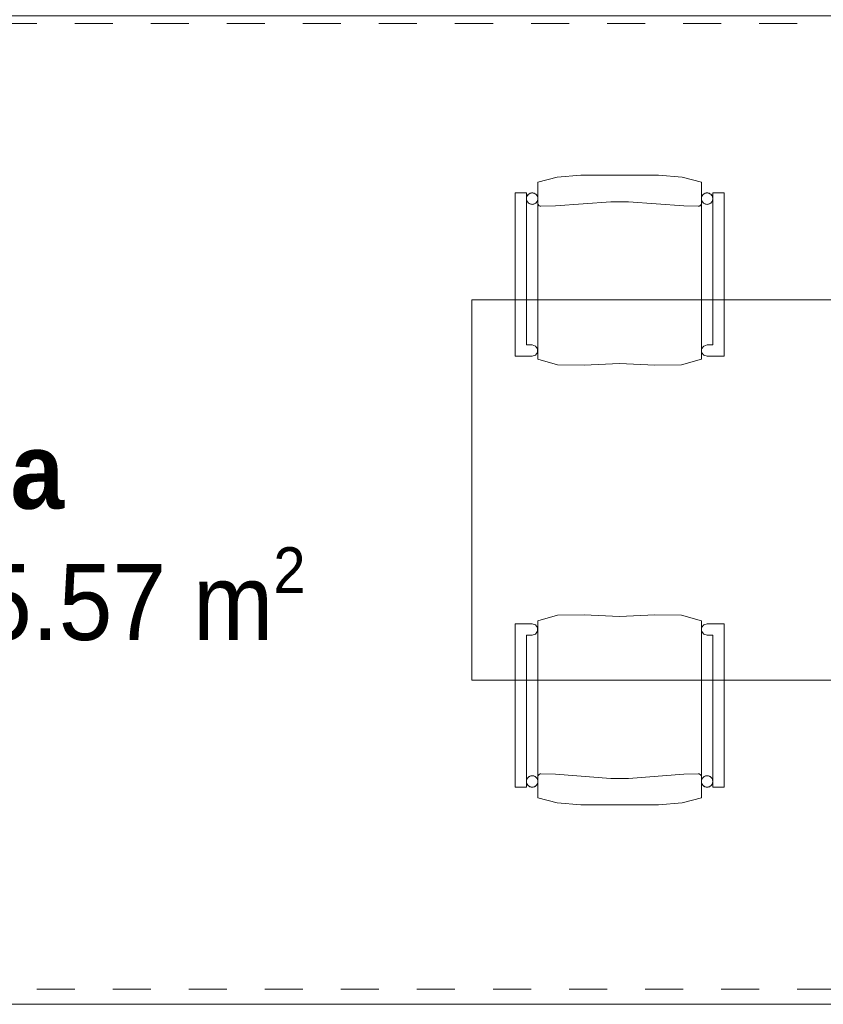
# Model space of a CAD drawing. Header units: metres. Extents: x -7.1 to 26.5, y -14.7 to 18.1.
# Tile 108 of 109: x 18.4 to 20.5, y -6.7 to -4.1. Entities that reach past the tile are written whole.
import ezdxf

# ---------------------------------------------------------------- set-up
doc = ezdxf.new("R2010")
doc.units = ezdxf.units.M
doc.linetypes.add('AUSGEZOGEN', pattern=[0])
doc.linetypes.add('STRICHLINIE_S4', pattern=[0.0055, 0.0035, -0.001, 0, -0.001])
for name, color, linetype in [('XR$1$030 Bodenaufbauten', 7, 'AUSGEZOGEN'), ('XR$1$065 Möbel Einrichtung', 7, 'AUSGEZOGEN'), ('XR$1$080 Raumdefinitionen Kontur', 7, 'AUSGEZOGEN'), ('XR$2$080 Raumdefinitionen Text_1', 7, 'AUSGEZOGEN'), ('XR$3$035 Decken', 7, 'AUSGEZOGEN')]:
    doc.layers.add(name, color=color, linetype=linetype)
doc.styles.add('ARIAL', font='arial.ttf')

msp = doc.modelspace()

# ---------------------------------------------------------------- linework, layer by layer
at = {"layer": 'XR$1$030 Bodenaufbauten', "color": 7, "linetype": 'AUSGEZOGEN', "lineweight": 18, "transparency": 33554687}
msp.add_lwpolyline([(1.9518, -6.6565), (22.9518, -6.6565), (22.9518, -3.8565), (1.9518, -3.8565), (1.9518, -6.6565)], close=True, dxfattribs=at)
at = {"layer": 'XR$1$065 Möbel Einrichtung', "color": 8, "linetype": 'AUSGEZOGEN', "lineweight": 13, "transparency": 33554687}
for p, q in [((19.8829, -4.4759), (19.8202, -4.481)), ((19.9849, -4.4759), (19.8829, -4.4759)), ((20.0869, -4.4759), (19.9849, -4.4759)), ((20.1496, -4.481), (20.0869, -4.4759)), ((19.8202, -4.481), (19.7699, -4.4936)), ((19.7699, -4.4936), (19.7699, -4.9594)), ((20.1999, -4.4936), (20.1496, -4.481)), ((20.1999, -4.9594), (20.1999, -4.4936)), ((19.7399, -4.5222), (19.7099, -4.5222)), ((19.7099, -4.5222), (19.7099, -4.9515)), ((19.7399, -4.922), (19.7399, -4.5222)), ((20.2599, -4.5222), (20.2299, -4.5222)), ((20.2299, -4.5222), (20.2299, -4.922)), ((20.2599, -4.9515), (20.2599, -4.5222)), ((19.7701, -4.5513), (19.7699, -4.5499)), ((19.7706, -4.5526), (19.7701, -4.5513)), ((19.7713, -4.5538), (19.7706, -4.5526)), ((19.7722, -4.5549), (19.7713, -4.5538)), ((19.7733, -4.5558), (19.7722, -4.5549)), ((19.7745, -4.5565), (19.7733, -4.5558)), ((19.7758, -4.5569), (19.7745, -4.5565)), ((19.7772, -4.5572), (19.7758, -4.5569)), ((19.7779, -4.5572), (19.7772, -4.5572)), ((19.8159, -4.5562), (19.7779, -4.5572)), ((19.9614, -4.5452), (19.8159, -4.5562)), ((20.0084, -4.5452), (19.9614, -4.5452)), ((20.1539, -4.5562), (20.0084, -4.5452)), ((20.1919, -4.5572), (20.1539, -4.5562)), ((20.1926, -4.5572), (20.1919, -4.5572)), ((20.194, -4.5569), (20.1926, -4.5572)), ((20.1953, -4.5565), (20.194, -4.5569)), ((20.1965, -4.5558), (20.1953, -4.5565)), ((20.1976, -4.5549), (20.1965, -4.5558)), ((20.1985, -4.5538), (20.1976, -4.5549)), ((20.1992, -4.5526), (20.1985, -4.5538)), ((19.5961, -5.8037), (19.5961, -4.8037)), ((19.5961, -4.8037), (22.0961, -4.8037)), ((19.7549, -4.922), (19.7399, -4.922)), ((19.7637, -4.9249), (19.7549, -4.922)), ((19.7692, -4.9324), (19.7637, -4.9249)), ((19.7637, -4.9492), (19.7692, -4.9417)), ((19.7692, -4.9417), (19.7692, -4.9324)), ((20.2061, -4.9249), (20.2006, -4.9324)), ((20.2006, -4.9324), (20.2006, -4.9417)), ((20.2006, -4.9417), (20.2061, -4.9492)), ((20.2149, -4.922), (20.2061, -4.9249)), ((20.2299, -4.922), (20.2149, -4.922)), ((19.7099, -4.9515), (19.7549, -4.9515)), ((19.7549, -4.9515), (19.7637, -4.9492)), ((19.7699, -4.9594), (19.8218, -4.9747)), ((19.8919, -4.975), (19.9849, -4.9708)), ((19.9849, -4.9708), (20.0779, -4.975)), ((20.148, -4.9747), (20.1999, -4.9594)), ((20.2061, -4.9492), (20.2149, -4.9515)), ((20.2149, -4.9515), (20.2599, -4.9515)), ((19.8218, -4.9747), (19.8919, -4.975)), ((20.0779, -4.975), (20.148, -4.9747)), ((19.7699, -5.648), (19.8218, -5.6327)), ((19.8218, -5.6327), (19.8919, -5.6324)), ((19.8919, -5.6324), (19.9849, -5.6366)), ((19.9849, -5.6366), (20.0779, -5.6324)), ((20.0779, -5.6324), (20.148, -5.6327)), ((20.148, -5.6327), (20.1999, -5.648)), ((19.7099, -5.6559), (19.7549, -5.6559)), ((19.7099, -6.0852), (19.7099, -5.6559)), ((19.7549, -5.6559), (19.7637, -5.6582)), ((19.7637, -5.6582), (19.7692, -5.6657)), ((19.7692, -5.6657), (19.7692, -5.675)), ((19.7699, -6.1138), (19.7699, -5.648)), ((20.1999, -5.648), (20.1999, -6.1138)), ((20.2006, -5.6657), (20.2061, -5.6582)), ((20.2006, -5.675), (20.2006, -5.6657)), ((20.2061, -5.6582), (20.2149, -5.6559)), ((20.2149, -5.6559), (20.2599, -5.6559)), ((20.2599, -5.6559), (20.2599, -6.0852)), ((19.7549, -5.6854), (19.7399, -5.6854)), ((19.7399, -5.6854), (19.7399, -6.0852)), ((19.7637, -5.6825), (19.7549, -5.6854)), ((19.7692, -5.675), (19.7637, -5.6825)), ((20.2061, -5.6825), (20.2006, -5.675)), ((20.2149, -5.6854), (20.2061, -5.6825)), ((20.2299, -5.6854), (20.2149, -5.6854)), ((20.2299, -6.0852), (20.2299, -5.6854)), ((22.0961, -5.8037), (19.5961, -5.8037)), ((19.7701, -6.0561), (19.7699, -6.0575)), ((19.7706, -6.0548), (19.7701, -6.0561)), ((19.7713, -6.0536), (19.7706, -6.0548)), ((19.7722, -6.0525), (19.7713, -6.0536)), ((19.7733, -6.0516), (19.7722, -6.0525)), ((19.7745, -6.0509), (19.7733, -6.0516)), ((19.7758, -6.0505), (19.7745, -6.0509)), ((19.7772, -6.0502), (19.7758, -6.0505)), ((19.7779, -6.0502), (19.7772, -6.0502)), ((19.8159, -6.0512), (19.7779, -6.0502)), ((19.9614, -6.0622), (19.8159, -6.0512)), ((20.1539, -6.0512), (20.0084, -6.0622)), ((20.1919, -6.0502), (20.1539, -6.0512)), ((20.1926, -6.0502), (20.1919, -6.0502)), ((20.194, -6.0505), (20.1926, -6.0502)), ((20.1953, -6.0509), (20.194, -6.0505)), ((20.1965, -6.0516), (20.1953, -6.0509)), ((20.1976, -6.0525), (20.1965, -6.0516)), ((20.1985, -6.0536), (20.1976, -6.0525)), ((20.1992, -6.0548), (20.1985, -6.0536)), ((19.7399, -6.0852), (19.7099, -6.0852)), ((20.0084, -6.0622), (19.9614, -6.0622)), ((20.2599, -6.0852), (20.2299, -6.0852)), ((19.8202, -6.1264), (19.7699, -6.1138)), ((19.8829, -6.1315), (19.8202, -6.1264)), ((19.9849, -6.1315), (19.8829, -6.1315)), ((20.0869, -6.1315), (19.9849, -6.1315)), ((20.1496, -6.1264), (20.0869, -6.1315)), ((20.1999, -6.1138), (20.1496, -6.1264))]:
    msp.add_line(p, q, dxfattribs=at)
for points in [[(19.7699, -4.9594), (19.8218, -4.9747), (19.8919, -4.975), (19.9849, -4.9708), (20.0779, -4.975), (20.148, -4.9747), (20.1999, -4.9594), (20.1999, -4.4936), (20.1496, -4.481), (20.0869, -4.4759), (19.9849, -4.4759), (19.8829, -4.4759), (19.8202, -4.481), (19.7699, -4.4936), (19.7699, -4.9594)], [(19.7099, -4.9515), (19.7549, -4.9515), (19.7637, -4.9492), (19.7692, -4.9417), (19.7692, -4.9324), (19.7637, -4.9249), (19.7549, -4.922), (19.7399, -4.922), (19.7399, -4.5222), (19.7099, -4.5222), (19.7099, -4.9515)], [(19.7549, -4.5222), (19.7523, -4.5224), (19.7498, -4.5231), (19.7474, -4.5242), (19.7453, -4.5257), (19.7434, -4.5276), (19.7419, -4.5297), (19.7408, -4.5321), (19.7401, -4.5346), (19.7399, -4.5372), (19.7401, -4.5398), (19.7408, -4.5423), (19.7419, -4.5447), (19.7434, -4.5468), (19.7453, -4.5487), (19.7474, -4.5502), (19.7498, -4.5513), (19.7523, -4.552), (19.7549, -4.5522), (19.7575, -4.552), (19.76, -4.5513), (19.7624, -4.5502), (19.7645, -4.5487), (19.7664, -4.5468), (19.7679, -4.5447), (19.769, -4.5423), (19.7697, -4.5398), (19.7699, -4.5372), (19.7697, -4.5346), (19.769, -4.5321), (19.7679, -4.5297), (19.7664, -4.5276), (19.7645, -4.5257), (19.7624, -4.5242), (19.76, -4.5231), (19.7575, -4.5224), (19.7549, -4.5222)], [(20.2149, -4.5222), (20.2123, -4.5224), (20.2098, -4.5231), (20.2074, -4.5242), (20.2053, -4.5257), (20.2034, -4.5276), (20.2019, -4.5297), (20.2008, -4.5321), (20.2001, -4.5346), (20.1999, -4.5372), (20.2001, -4.5398), (20.2008, -4.5423), (20.2019, -4.5447), (20.2034, -4.5468), (20.2053, -4.5487), (20.2074, -4.5502), (20.2098, -4.5513), (20.2123, -4.552), (20.2149, -4.5522), (20.2175, -4.552), (20.22, -4.5513), (20.2224, -4.5502), (20.2245, -4.5487), (20.2264, -4.5468), (20.2279, -4.5447), (20.229, -4.5423), (20.2297, -4.5398), (20.2299, -4.5372), (20.2297, -4.5346), (20.229, -4.5321), (20.2279, -4.5297), (20.2264, -4.5276), (20.2245, -4.5257), (20.2224, -4.5242), (20.22, -4.5231), (20.2175, -4.5224), (20.2149, -4.5222)], [(20.2299, -4.922), (20.2149, -4.922), (20.2061, -4.9249), (20.2006, -4.9324), (20.2006, -4.9417), (20.2061, -4.9492), (20.2149, -4.9515), (20.2599, -4.9515), (20.2599, -4.5222), (20.2299, -4.5222), (20.2299, -4.922)], [(19.7699, -5.648), (19.8218, -5.6327), (19.8919, -5.6324), (19.9849, -5.6366), (20.0779, -5.6324), (20.148, -5.6327), (20.1999, -5.648), (20.1999, -6.1138), (20.1496, -6.1264), (20.0869, -6.1315), (19.9849, -6.1315), (19.8829, -6.1315), (19.8202, -6.1264), (19.7699, -6.1138), (19.7699, -5.648)], [(19.7099, -5.6559), (19.7549, -5.6559), (19.7637, -5.6582), (19.7692, -5.6657), (19.7692, -5.675), (19.7637, -5.6825), (19.7549, -5.6854), (19.7399, -5.6854), (19.7399, -6.0852), (19.7099, -6.0852), (19.7099, -5.6559)], [(20.2299, -5.6854), (20.2149, -5.6854), (20.2061, -5.6825), (20.2006, -5.675), (20.2006, -5.6657), (20.2061, -5.6582), (20.2149, -5.6559), (20.2599, -5.6559), (20.2599, -6.0852), (20.2299, -6.0852), (20.2299, -5.6854)], [(19.7549, -6.0852), (19.7523, -6.085), (19.7498, -6.0843), (19.7474, -6.0832), (19.7453, -6.0817), (19.7434, -6.0798), (19.7419, -6.0777), (19.7408, -6.0753), (19.7401, -6.0728), (19.7399, -6.0702), (19.7401, -6.0676), (19.7408, -6.0651), (19.7419, -6.0627), (19.7434, -6.0606), (19.7453, -6.0587), (19.7474, -6.0572), (19.7498, -6.0561), (19.7523, -6.0554), (19.7549, -6.0552), (19.7575, -6.0554), (19.76, -6.0561), (19.7624, -6.0572), (19.7645, -6.0587), (19.7664, -6.0606), (19.7679, -6.0627), (19.769, -6.0651), (19.7697, -6.0676), (19.7699, -6.0702), (19.7697, -6.0728), (19.769, -6.0753), (19.7679, -6.0777), (19.7664, -6.0798), (19.7645, -6.0817), (19.7624, -6.0832), (19.76, -6.0843), (19.7575, -6.085), (19.7549, -6.0852)], [(20.2149, -6.0852), (20.2123, -6.085), (20.2098, -6.0843), (20.2074, -6.0832), (20.2053, -6.0817), (20.2034, -6.0798), (20.2019, -6.0777), (20.2008, -6.0753), (20.2001, -6.0728), (20.1999, -6.0702), (20.2001, -6.0676), (20.2008, -6.0651), (20.2019, -6.0627), (20.2034, -6.0606), (20.2053, -6.0587), (20.2074, -6.0572), (20.2098, -6.0561), (20.2123, -6.0554), (20.2149, -6.0552), (20.2175, -6.0554), (20.22, -6.0561), (20.2224, -6.0572), (20.2245, -6.0587), (20.2264, -6.0606), (20.2279, -6.0627), (20.229, -6.0651), (20.2297, -6.0676), (20.2299, -6.0702), (20.2297, -6.0728), (20.229, -6.0753), (20.2279, -6.0777), (20.2264, -6.0798), (20.2245, -6.0817), (20.2224, -6.0832), (20.22, -6.0843), (20.2175, -6.085), (20.2149, -6.0852)]]:
    msp.add_lwpolyline(points, close=True, dxfattribs=at)
for points in [[(19.7549, -4.5222), (19.7529, -4.5223), (19.7509, -4.5228), (19.7489, -4.5234), (19.7471, -4.5244), (19.7454, -4.5256), (19.7439, -4.527), (19.7427, -4.5286), (19.7416, -4.5303), (19.7408, -4.5322), (19.7402, -4.5342), (19.7399, -4.5362), (19.7399, -4.5382), (19.7402, -4.5403), (19.7408, -4.5422), (19.7416, -4.5441), (19.7427, -4.5458), (19.7439, -4.5474), (19.7454, -4.5488), (19.7471, -4.55), (19.7489, -4.551), (19.7509, -4.5516), (19.7529, -4.5521), (19.7549, -4.5522)], [(19.7549, -4.5522), (19.7569, -4.5521), (19.759, -4.5516), (19.7609, -4.551), (19.7627, -4.55), (19.7644, -4.5488), (19.7659, -4.5474), (19.7672, -4.5458), (19.7682, -4.5441), (19.769, -4.5422), (19.7696, -4.5403), (19.7699, -4.5382), (19.7699, -4.5362), (19.7696, -4.5342), (19.769, -4.5322), (19.7682, -4.5303), (19.7672, -4.5286), (19.7659, -4.527), (19.7644, -4.5256), (19.7627, -4.5244), (19.7609, -4.5234), (19.759, -4.5228), (19.7569, -4.5223), (19.7549, -4.5222)], [(20.2149, -4.5222), (20.2129, -4.5223), (20.2109, -4.5228), (20.2089, -4.5234), (20.2071, -4.5244), (20.2054, -4.5256), (20.2039, -4.527), (20.2027, -4.5286), (20.2016, -4.5303), (20.2008, -4.5322), (20.2002, -4.5342), (20.1999, -4.5362), (20.1999, -4.5382), (20.2002, -4.5403), (20.2008, -4.5422), (20.2016, -4.5441), (20.2027, -4.5458), (20.2039, -4.5474), (20.2054, -4.5488), (20.2071, -4.55), (20.2089, -4.551), (20.2109, -4.5516), (20.2129, -4.5521), (20.2149, -4.5522)], [(20.2149, -4.5522), (20.2169, -4.5521), (20.219, -4.5516), (20.2209, -4.551), (20.2227, -4.55), (20.2244, -4.5488), (20.2259, -4.5474), (20.2272, -4.5458), (20.2282, -4.5441), (20.229, -4.5422), (20.2296, -4.5403), (20.2299, -4.5382), (20.2299, -4.5362), (20.2296, -4.5342), (20.229, -4.5322), (20.2282, -4.5303), (20.2272, -4.5286), (20.2259, -4.527), (20.2244, -4.5256), (20.2227, -4.5244), (20.2209, -4.5234), (20.219, -4.5228), (20.2169, -4.5223), (20.2149, -4.5222)], [(19.7549, -6.0552), (19.7529, -6.0554), (19.7509, -6.0558), (19.7489, -6.0565), (19.7471, -6.0574), (19.7454, -6.0586), (19.7439, -6.06), (19.7427, -6.0616), (19.7416, -6.0633), (19.7408, -6.0652), (19.7402, -6.0672), (19.7399, -6.0692), (19.7399, -6.0712), (19.7402, -6.0733), (19.7408, -6.0752), (19.7416, -6.0771), (19.7427, -6.0789), (19.7439, -6.0804), (19.7454, -6.0818), (19.7471, -6.083), (19.7489, -6.084), (19.7509, -6.0846), (19.7529, -6.0851), (19.7549, -6.0852)], [(19.7549, -6.0852), (19.7569, -6.0851), (19.759, -6.0846), (19.7609, -6.084), (19.7627, -6.083), (19.7644, -6.0818), (19.7659, -6.0804), (19.7672, -6.0789), (19.7682, -6.0771), (19.769, -6.0752), (19.7696, -6.0733), (19.7699, -6.0712), (19.7699, -6.0692), (19.7696, -6.0672), (19.769, -6.0652), (19.7682, -6.0633), (19.7672, -6.0616), (19.7659, -6.06), (19.7644, -6.0586), (19.7627, -6.0574), (19.7609, -6.0565), (19.759, -6.0558), (19.7569, -6.0554), (19.7549, -6.0552)], [(20.2149, -6.0552), (20.2129, -6.0554), (20.2109, -6.0558), (20.2089, -6.0565), (20.2071, -6.0574), (20.2054, -6.0586), (20.2039, -6.06), (20.2027, -6.0616), (20.2016, -6.0633), (20.2008, -6.0652), (20.2002, -6.0672), (20.1999, -6.0692), (20.1999, -6.0712), (20.2002, -6.0733), (20.2008, -6.0752), (20.2016, -6.0771), (20.2027, -6.0789), (20.2039, -6.0804), (20.2054, -6.0818), (20.2071, -6.083), (20.2089, -6.084), (20.2109, -6.0846), (20.2129, -6.0851), (20.2149, -6.0852)], [(20.2149, -6.0852), (20.2169, -6.0851), (20.219, -6.0846), (20.2209, -6.084), (20.2227, -6.083), (20.2244, -6.0818), (20.2259, -6.0804), (20.2272, -6.0789), (20.2282, -6.0771), (20.229, -6.0752), (20.2296, -6.0733), (20.2299, -6.0712), (20.2299, -6.0692), (20.2296, -6.0672), (20.229, -6.0652), (20.2282, -6.0633), (20.2272, -6.0616), (20.2259, -6.06), (20.2244, -6.0586), (20.2227, -6.0574), (20.2209, -6.0565), (20.219, -6.0558), (20.2169, -6.0554), (20.2149, -6.0552)]]:
    msp.add_lwpolyline(points, dxfattribs=at)
at = {"layer": 'XR$1$080 Raumdefinitionen Kontur', "color": 8, "linetype": 'AUSGEZOGEN', "lineweight": 13, "transparency": 33554687}
msp.add_lwpolyline([(16.9618, -6.6565), (22.9518, -6.6565), (22.9518, -4.0565), (16.9618, -4.0565), (16.9618, -6.6565)], close=True, dxfattribs=at)
at = {"layer": 'XR$3$035 Decken', "color": 7, "linetype": 'AUSGEZOGEN', "lineweight": 18, "transparency": 33554687}
for points in [[(10.0118, 11.0035), (1.9918, 11.0535), (1.9918, -3.9165), (1.9918, -6.6565), (22.9418, -6.6565), (22.9418, 11.0535), (14.8918, 11.0535), (14.8918, 6.2735), (13.4518, 6.2735), (11.4518, 6.2735), (10.0118, 6.2735), (10.0118, 11.0035)], [(1.9918, -6.6565), (22.9418, -6.6565), (22.9418, -3.7165), (1.9918, -3.7165), (1.9918, -6.6565)]]:
    msp.add_lwpolyline(points, close=True, dxfattribs=at)
at = {"layer": 'XR$3$035 Decken', "color": 8, "linetype": 'STRICHLINIE_S4', "lineweight": 18, "transparency": 33554687}
msp.add_lwpolyline([(2.0518, -6.6165), (22.8518, -6.6165), (22.8518, -4.0765), (2.0518, -4.0765), (2.0518, -6.6165)], close=True, dxfattribs=at)

# ---------------------------------------------------------------- texts
at = {"layer": 'XR$2$080 Raumdefinitionen Text_1', "color": 7, "linetype": 'AUSGEZOGEN', "transparency": 33554687, "insert": (17.493, -4.8517), "char_height": 0.2, "width": 1.912355, "attachment_point": 1, "line_spacing_factor": 0.903614, "style": 'ARIAL'}
msp.add_mtext('\\A1;{\\fArial|b1|i0|c162|p34;\\W0.90909;E.20}\\P{\\fArial|b1|i0|c162|p34;\\W0.90909;Terrazza\\P\\fArial|b0|i0|c162|p34;SUP: 15.57 m\\H0.6x;\\S2^ ;}', dxfattribs=at)

doc.saveas('drawing.dxf')
